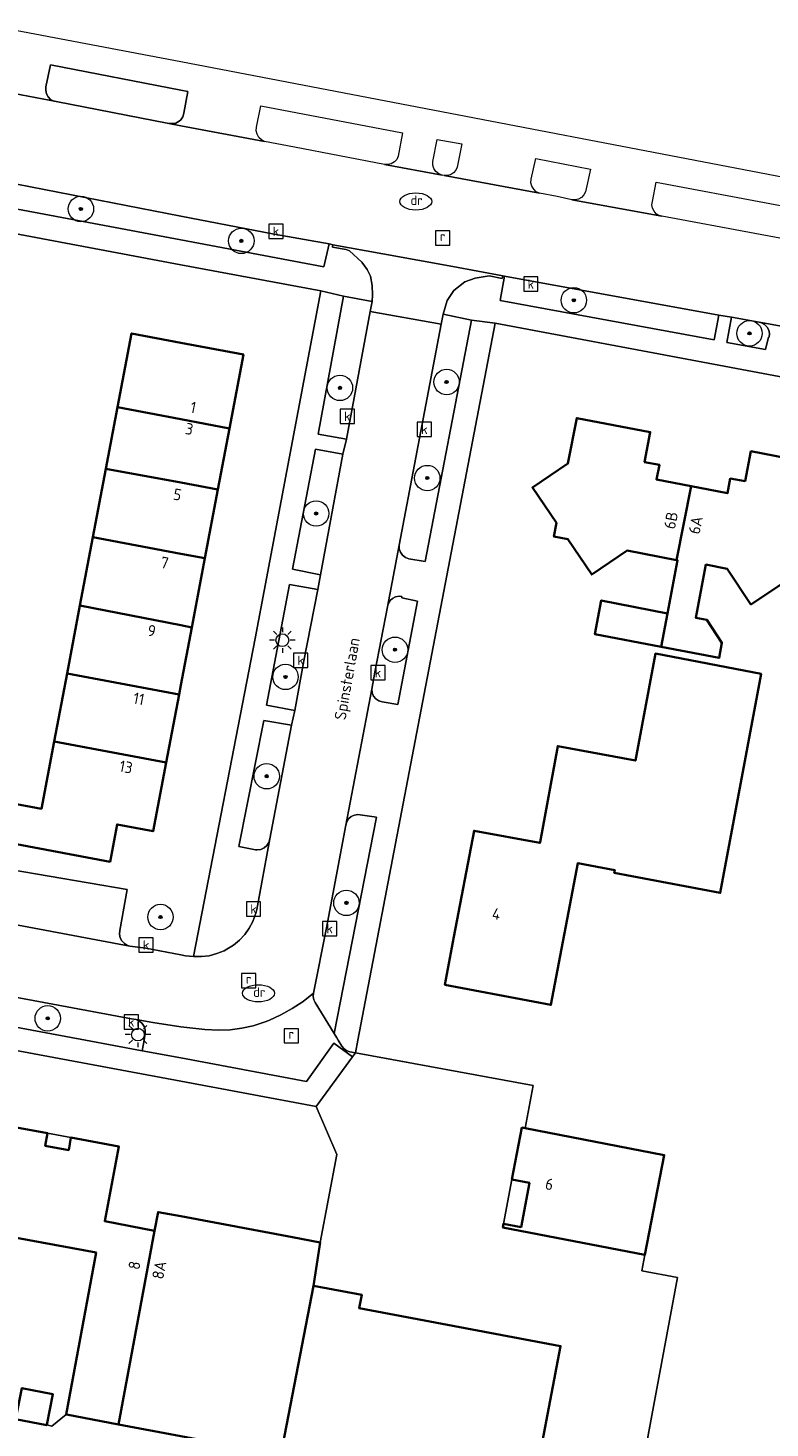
# Model space of a CAD drawing. Header units: metres. Extents: x 125158 to 132124, y 450612 to 454469.
# Tile 164 of 173: x 130488 to 130546, y 454169 to 454280. Entities that reach past the tile are written whole.
import ezdxf
from ezdxf.enums import TextEntityAlignment as Align

# ---------------------------------------------------------------- set-up
doc = ezdxf.new("R2010")
doc.units = ezdxf.units.M
doc.linetypes.add('IE-TERREINAFSCHEIDING', pattern=[10, 8, -2])
doc.layers.get('0').update_dxf_attribs({"color": 8})
for name, color, linetype, lineweight in [('B-XX-GR-BEPLANTING_CULTUUR_BOSPLANTSOEN-GV', 8, 'Continuous', 18), ('B-XX-GR-BOOM-S', 8, 'Continuous', 25), ('B-XX-IE-TERREINAFSCHEIDING-G', 8, 'IE-TERREINAFSCHEIDING', 18), ('B-XX-KL-ET_LS_OV_LICHTMAST-S', 8, 'Continuous', 25), ('B-XX-OG-BEBOUWING-GV', 8, 'Continuous', 35), ('B-XX-OG-BEBOUWING-T18', 8, 'Continuous', 18), ('B-XX-OG-TERREIN_CULTUURSCHEIDING-GV', 8, 'Continuous', 18), ('B-XX-OG-TOPOGRAFIE-T18', 8, 'Continuous', 18), ('B-XX-OG-WEG-GV', 8, 'Continuous', 18), ('B-XX-RI-DRAINAGE_PUT-S', 8, 'Continuous', 25), ('B-XX-RI-GWA_KOLK-S', 8, 'Continuous', 25), ('B-XX-RI-GWA_RIOOLPUT-S', 8, 'Continuous', 25), ('B-XX-VH-VERHARDING_TEGEL-GV', 8, 'Continuous', 18)]:
    doc.layers.add(name, color=color, linetype=linetype, lineweight=lineweight)
doc.styles.add('NLCS-ISO', font='NLCS-ISO.ttf')
doc.styles.add('NLCS-ISO-M-T18', font='NLCS-ISO.ttf', dxfattribs={"height": 1.8})

# ---------------------------------------------------------------- blocks, each defined once
blk = doc.blocks.new('SRI-KOLK-SO')
at = {"color": 0, "linetype": 'ByBlock', "lineweight": 18}
blk.add_lwpolyline([(-1.125, -1.125), (1.125, -1.125), (1.125, 1.125), (-1.125, 1.125)], close=True, dxfattribs=at)
at = {"color": 0, "linetype": 'ByBlock', "lineweight": 18, "style": 'NLCS-ISO'}
blk.add_text('k', height=1.5, dxfattribs=at).set_placement((0, 0), align=Align.MIDDLE_CENTER)
blk = doc.blocks.new('SRI-PUT_INSPECTIEPUT_RIOOLPUT-SO')
at = {"color": 0, "linetype": 'ByBlock', "lineweight": 18}
blk.add_lwpolyline([(-1.12, -1.12), (1.12, -1.12), (1.12, 1.12), (-1.12, 1.12)], close=True, dxfattribs=at)
at = {"color": 0, "linetype": 'ByBlock', "lineweight": 18, "style": 'NLCS-ISO'}
blk.add_text('r', height=1.5, dxfattribs=at).set_placement((0, 0.28), align=Align.MIDDLE_CENTER)
blk = doc.blocks.new('SKL-WATER_DRAINAGEPUT-SO')
at = {"color": 0, "linetype": 'ByBlock', "lineweight": 18}
blk.add_ellipse((0, 0), major_axis=(2.5, 0), ratio=0.54, dxfattribs=at)
at = {"color": 0, "linetype": 'ByBlock', "lineweight": 18, "style": 'NLCS-ISO'}
blk.add_text('dr', height=1.5, dxfattribs=at).set_placement((0.12, 0.19), align=Align.MIDDLE_CENTER)
blk = doc.blocks.new('SKL-ET_OV_LICHTMAST-SO')
at = {"color": 0, "linetype": 'ByBlock', "lineweight": 18}
for points in [[(-1.25, 0), (-2, 0)], [(-1.41, 1.41), (-0.88, 0.88)], [(0, 2), (0, 1.25)], [(0.88, 0.88), (1.41, 1.41)], [(2, 0), (1.25, 0)], [(-1.41, -1.41), (-0.88, -0.88)], [(0, -1.25), (0, -2)], [(0.88, -0.88), (1.41, -1.41)]]:
    blk.add_lwpolyline(points, dxfattribs=at)
blk.add_circle((0, 0), 1, dxfattribs=at)
blk = doc.blocks.new('SGR-BOOM_01-SO')
at = {"linetype": 'ByBlock', "lineweight": 18}
h = blk.add_hatch(color=0, dxfattribs=at)
h.dxf.hatch_style = 1
edge = h.paths.add_edge_path()
edge.add_arc((0, 0), 0.25, 0, 360)
at = {"color": 0, "linetype": 'ByBlock', "lineweight": 18}
for radius in [2, 0.25]:
    blk.add_circle((0, 0), radius, dxfattribs=at)

msp = doc.modelspace()

# ---------------------------------------------------------------- linework, layer by layer
at = {"layer": 'B-XX-GR-BEPLANTING_CULTUUR_BOSPLANTSOEN-GV'}
msp.add_lwpolyline([(130500, 454168.86), (130495.1, 454169.78), (130495.09, 454169.78), (130491, 454170.55), (130490.98, 454170.55), (130489.85, 454169.65), (130489.46, 454169.74), (130489.46, 454169.71), (130487, 454170.2), (130487.02, 454170.27), (130481.3, 454171.52), (130481.47, 454172.29), (130478.34, 454172.92), (130472.1, 454174.08), (130471.11, 454169.62), (130477.14, 454168.38)], dxfattribs=at)
at = {"layer": 'B-XX-IE-TERREINAFSCHEIDING-G'}
for points in [[(130527.09, 454193.07), (130527.73, 454196.42), (130513.74, 454199.01)], [(130510.96, 454184.09), (130512.27, 454191), (130510.65, 454194.79)], [(130536.52, 454183.11), (130536.28, 454181.86), (130539.08, 454181.32), (130535.51, 454162.16)], [(130489.46, 454169.74), (130489.85, 454169.65), (130490.98, 454170.55)]]:
    msp.add_lwpolyline(points, dxfattribs=at)
at = {"layer": 'B-XX-OG-BEBOUWING-GV'}
for points in [[(130495.03, 454249.77), (130500, 454248.83), (130503.83, 454248.1), (130504.93, 454253.91), (130500, 454254.84), (130496.13, 454255.58)], [(130494.11, 454244.93), (130500, 454243.85), (130502.92, 454243.3), (130503.83, 454248.1), (130500, 454248.83), (130495.03, 454249.77)], [(130539, 454237.74), (130540.14, 454243.56), (130537.42, 454244.09), (130537.65, 454245.24), (130536.49, 454245.46), (130536.94, 454247.82), (130531.15, 454248.92), (130530.45, 454245.34), (130527.66, 454243.46), (130529.55, 454240.68), (130529.35, 454239.6), (130530.45, 454239.39), (130532.33, 454236.61), (130535.12, 454238.49)], [(130537.79, 454230.92), (130542.35, 454230.05), (130542.57, 454231.25), (130541.38, 454233.05), (130540.51, 454233.22), (130541.31, 454237.39), (130542.99, 454237.06), (130544.86, 454234.26), (130547.66, 454236.12), (130548.76, 454235.9), (130548.98, 454236.97), (130551.78, 454238.82), (130549.92, 454241.62), (130550.63, 454245.2), (130544.85, 454246.31), (130544.4, 454243.96), (130543.23, 454244.16), (130543.01, 454243.01), (130540.14, 454243.56), (130539, 454237.74), (130539.09, 454237.73), (130538.29, 454233.56)], [(130493.09, 454239.55), (130500, 454238.24), (130501.89, 454237.89), (130502.92, 454243.3), (130500, 454243.85), (130494.11, 454244.93)], [(130492.07, 454234.18), (130500, 454232.63), (130500.87, 454232.46), (130501.89, 454237.89), (130500, 454238.24), (130493.09, 454239.55)], [(130491.05, 454228.83), (130499.86, 454227.18), (130500, 454227.91), (130500.87, 454232.46), (130500, 454232.63), (130492.07, 454234.18)], [(130537.79, 454230.92), (130538.29, 454233.56), (130533.08, 454234.58), (130532.58, 454231.92)], [(130520.77, 454204.36), (130529.12, 454202.77), (130531.24, 454213.92), (130534.14, 454213.37), (130534.1, 454213.16), (130542.44, 454211.57), (130545.65, 454228.8), (130537.34, 454230.39), (130535.77, 454221.98), (130529.66, 454223.12), (130528.27, 454215.57), (130528.26, 454215.51), (130523.08, 454216.47), (130521.49, 454208.12)], [(130490.04, 454223.47), (130498.85, 454221.83), (130499.86, 454227.18), (130491.05, 454228.83)], [(130490.04, 454223.47), (130489.03, 454218.19), (130486.24, 454218.71), (130485.67, 454215.68), (130494.44, 454214.03), (130494.99, 454216.96), (130497.82, 454216.42), (130498.85, 454221.83)], [(130497.92, 454185.01), (130494.02, 454185.75), (130495.13, 454191.63), (130491.36, 454192.33), (130491.18, 454191.35), (130489.33, 454191.69), (130489.51, 454192.67), (130485.31, 454193.45), (130483.76, 454185.06), (130493.33, 454183.29), (130490.97, 454170.56), (130490.98, 454170.55), (130491, 454170.55), (130495.09, 454169.78)], [(130527.09, 454193.07), (130526.84, 454193.12), (130526.05, 454189.03), (130527.43, 454188.77), (130526.77, 454185.3), (130525.39, 454185.56), (130525.34, 454185.27), (130536.52, 454183.11), (130538.03, 454190.96)], [(130510.96, 454184.09), (130508.78, 454184.5), (130500, 454186.15), (130498.21, 454186.48), (130497.93, 454185.01), (130497.92, 454185.01), (130495.09, 454169.78), (130495.1, 454169.78), (130500, 454168.86), (130507.86, 454167.38), (130510.44, 454180.69)], [(130510.44, 454180.69), (130507.86, 454167.38), (130507.88, 454167.37), (130527.53, 454163.67), (130529.88, 454175.94), (130514.03, 454178.93), (130514.23, 454179.97)], [(130487.02, 454170.27), (130487, 454170.2), (130489.46, 454169.71), (130489.46, 454169.74), (130489.94, 454172.15), (130487.49, 454172.63)]]:
    msp.add_lwpolyline(points, close=True, dxfattribs=at)
at = {"layer": 'B-XX-OG-TERREIN_CULTUURSCHEIDING-GV'}
for points in [[(130490.2, 454273.8), (130499.07, 454272.09), (130499.35, 454272.07), (130499.62, 454272.12), (130499.86, 454272.26), (130500, 454272.38), (130500.16, 454272.61), (130500.25, 454272.89), (130500.56, 454274.59), (130500, 454274.7), (130489.76, 454276.69), (130489.39, 454274.97), (130489.37, 454274.69), (130489.43, 454274.42), (130489.57, 454274.18), (130489.76, 454273.98), (130490.01, 454273.85)], [(130511.68, 454262.61), (130507.34, 454263.39), (130500, 454264.8), (130487.11, 454267.3), (130486.73, 454265.42), (130500, 454262.92), (130511.26, 454260.81)], [(130542.32, 454257.02), (130525.46, 454260.08), (130525.13, 454258.17), (130541.95, 454255.06)], [(130514.91, 454257.29), (130515.06, 454258.08), (130512.81, 454258.51), (130510.81, 454247.65), (130513.03, 454247.25)], [(130522.87, 454256.61), (130520.63, 454257.1), (130520.48, 454256.29), (130517.17, 454238.91), (130517.19, 454238.63), (130517.28, 454238.36), (130517.45, 454238.14), (130517.67, 454237.96), (130517.93, 454237.86), (130519.23, 454237.63)], [(130545.51, 454256.45), (130543.32, 454256.84), (130542.96, 454254.86), (130546, 454254.31), (130546.23, 454255.27), (130546.3, 454255.28), (130546.32, 454255.56), (130546.26, 454255.83), (130546.13, 454256.07), (130545.93, 454256.27), (130545.69, 454256.4)], [(130494.44, 454214.03), (130485.67, 454215.68), (130486.24, 454218.71), (130489.03, 454218.19), (130490.04, 454223.47), (130491.05, 454228.83), (130492.07, 454234.18), (130493.09, 454239.55), (130494.11, 454244.93), (130495.03, 454249.77), (130496.13, 454255.58), (130500, 454254.84), (130504.93, 454253.91), (130503.83, 454248.1), (130502.92, 454243.3), (130501.89, 454237.89), (130500.87, 454232.46), (130500, 454227.91), (130499.86, 454227.18), (130498.85, 454221.83), (130497.82, 454216.42), (130494.99, 454216.96)], [(130512.76, 454246.08), (130510.59, 454246.47), (130508.79, 454237.03), (130511, 454236.59)], [(130510.77, 454235.43), (130508.56, 454235.84), (130506.75, 454226.35), (130508.96, 454225.93), (130509.68, 454229.82)], [(130516.26, 454234.08), (130515.27, 454228.94), (130515.03, 454227.59), (130515.06, 454227.32), (130515.17, 454227.06), (130515.34, 454226.84), (130515.57, 454226.69), (130515.84, 454226.6), (130517.07, 454226.39), (130518.63, 454234.53), (130517.38, 454234.78), (130517.38, 454234.88), (130517.17, 454234.91), (130516.9, 454234.86), (130516.66, 454234.74), (130516.46, 454234.56), (130516.32, 454234.32)], [(130545.65, 454228.8), (130542.44, 454211.57), (130534.1, 454213.16), (130534.14, 454213.37), (130531.24, 454213.92), (130529.12, 454202.77), (130520.77, 454204.36), (130521.49, 454208.12), (130523.08, 454216.47), (130528.26, 454215.51), (130528.27, 454215.57), (130529.66, 454223.12), (130535.77, 454221.98), (130537.34, 454230.39)], [(130507.01, 454215.82), (130508.71, 454224.76), (130506.53, 454225.13), (130504.56, 454215.22), (130505.87, 454214.97), (130506.02, 454214.96), (130506.3, 454215), (130506.56, 454215.12), (130506.78, 454215.31), (130506.93, 454215.55)], [(130512.07, 454200.51), (130515.4, 454217.52), (130514.1, 454217.72), (130513.93, 454217.74), (130513.66, 454217.7), (130513.41, 454217.58), (130513.2, 454217.39), (130513.06, 454217.16), (130512.99, 454216.91), (130511.47, 454208.82), (130510.45, 454203.69), (130510.42, 454203.42), (130510.47, 454203.16), (130510.58, 454202.95)], [(130484.13, 454203.91), (130483.85, 454203.92), (130483.58, 454203.85), (130483.34, 454203.71), (130483.15, 454203.5), (130483.02, 454203.25), (130482.98, 454203.08), (130482.78, 454201.81), (130492.49, 454200), (130496.97, 454199.16), (130497.11, 454200), (130497.19, 454200.52), (130497.19, 454200.8), (130497.11, 454201.07), (130496.96, 454201.31), (130496.75, 454201.5), (130496.49, 454201.62), (130496.13, 454201.67)], [(130510.65, 454194.79), (130512.27, 454191), (130510.96, 454184.09), (130510.44, 454180.69), (130514.23, 454179.97), (130514.03, 454178.93), (130529.88, 454175.94), (130527.53, 454163.67), (130535.51, 454162.16), (130539.08, 454181.32), (130536.28, 454181.86), (130536.52, 454183.11), (130525.34, 454185.27), (130525.39, 454185.56), (130526.05, 454189.03), (130526.84, 454193.12), (130527.09, 454193.07), (130527.73, 454196.42), (130513.74, 454199.01), (130513.5, 454198.69)], [(130491.36, 454192.33), (130489.51, 454192.67), (130489.33, 454191.69), (130491.18, 454191.35)], [(130526.05, 454189.03), (130525.39, 454185.56), (130526.77, 454185.3), (130527.43, 454188.77)]]:
    msp.add_lwpolyline(points, close=True, dxfattribs=at)
for points in [[(130477.35, 454214.99), (130495.79, 454211.85), (130495.21, 454208.61), (130495.18, 454208.33), (130495.24, 454208.05), (130495.37, 454207.8), (130495.56, 454207.59), (130495.8, 454207.45), (130496, 454207.4), (130497.24, 454207.24), (130500, 454206.7), (130500.38, 454206.63), (130501.01, 454206.57), (130505.85, 454231.58), (130511.02, 454258.92), (130500, 454260.98), (130486.37, 454263.54)], [(130556.56, 454250.41), (130524.72, 454256.37), (130513.93, 454200), (130513.74, 454199.01), (130527.73, 454196.42), (130527.09, 454193.07), (130538.03, 454190.96), (130536.52, 454183.11), (130536.28, 454181.86), (130539.08, 454181.32), (130535.51, 454162.16), (130535.61, 454161.98), (130537.51, 454161.49), (130538.43, 454161.56), (130539.74, 454161.73), (130541.03, 454161.97), (130542.31, 454162.3), (130543.77, 454162.85), (130545.6, 454163.61), (130547.4, 454164.44)], [(130547.66, 454236.12), (130544.86, 454234.26), (130542.99, 454237.06), (130541.31, 454237.39), (130540.51, 454233.22), (130541.38, 454233.05), (130542.57, 454231.25), (130542.35, 454230.05), (130537.79, 454230.92), (130532.58, 454231.92), (130533.08, 454234.58), (130538.29, 454233.56), (130539.09, 454237.73), (130539, 454237.74), (130535.12, 454238.49), (130532.33, 454236.61), (130530.45, 454239.39), (130529.35, 454239.6), (130529.55, 454240.68), (130527.66, 454243.46), (130530.45, 454245.34), (130531.15, 454248.92), (130536.94, 454247.82), (130536.49, 454245.46), (130537.65, 454245.24), (130537.42, 454244.09), (130540.14, 454243.56), (130543.01, 454243.01), (130543.23, 454244.16), (130544.4, 454243.96), (130544.85, 454246.31), (130550.63, 454245.2)], [(130485.31, 454193.45), (130489.51, 454192.67), (130491.36, 454192.33), (130495.13, 454191.63), (130494.02, 454185.75), (130497.92, 454185.01), (130497.93, 454185.01), (130498.21, 454186.48), (130500, 454186.15), (130508.78, 454184.5), (130510.96, 454184.09), (130512.27, 454191), (130510.65, 454194.79), (130500, 454196.77), (130482.66, 454200)], [(130487.49, 454172.63), (130489.94, 454172.15), (130489.46, 454169.74), (130489.85, 454169.65), (130490.98, 454170.55), (130490.97, 454170.56), (130493.33, 454183.29), (130483.76, 454185.06)]]:
    msp.add_lwpolyline(points, dxfattribs=at)
at = {"layer": 'B-XX-OG-WEG-GV'}
for points in [[(130560.97, 454265.25), (130500, 454276.92), (130486.02, 454279.59)], [(130483.02, 454275.18), (130490.2, 454273.8), (130490.01, 454273.85), (130489.76, 454273.98), (130489.57, 454274.18), (130489.43, 454274.42), (130489.37, 454274.69), (130489.39, 454274.97), (130489.76, 454276.69), (130500, 454274.7), (130500.56, 454274.59), (130500.25, 454272.89), (130500.16, 454272.61), (130500, 454272.38), (130499.86, 454272.26), (130499.62, 454272.12), (130499.35, 454272.07), (130499.07, 454272.09), (130500, 454271.91), (130506.59, 454270.67), (130506.34, 454270.8), (130506.14, 454270.99), (130506.01, 454271.23), (130505.94, 454271.5), (130505.96, 454271.78), (130506.31, 454273.48), (130517.45, 454271.36), (130517.11, 454269.51), (130516.99, 454269.26), (130516.8, 454269.06), (130516.56, 454268.92), (130516.29, 454268.85), (130516.02, 454268.85), (130520.55, 454268.01), (130520.29, 454268.12), (130520.07, 454268.3), (130519.91, 454268.54), (130519.83, 454268.81), (130519.82, 454269.09), (130520.16, 454270.83), (130522.11, 454270.49), (130521.75, 454268.66), (130521.64, 454268.41), (130521.46, 454268.2), (130521.22, 454268.05), (130520.96, 454267.98), (130520.71, 454267.98), (130528.22, 454266.59), (130527.97, 454266.72), (130527.77, 454266.91), (130527.62, 454267.15), (130527.55, 454267.42), (130527.57, 454267.7), (130527.92, 454269.33), (130532.23, 454268.49), (130531.84, 454266.71), (130531.72, 454266.47), (130531.53, 454266.27), (130531.29, 454266.13), (130531.03, 454266.07), (130530.76, 454266.09), (130537.85, 454264.79), (130537.64, 454264.84), (130537.41, 454264.98), (130537.23, 454265.18), (130537.11, 454265.42), (130537.07, 454265.69), (130537.1, 454265.96), (130537.41, 454267.48), (130564.24, 454262.43)], [(130552.47, 454262.06), (130537.85, 454264.79), (130530.76, 454266.09), (130529.62, 454266.33), (130528.22, 454266.59), (130520.71, 454267.98), (130520.55, 454268.01), (130516.02, 454268.85), (130508.95, 454270.23), (130506.59, 454270.67), (130500, 454271.91), (130499.07, 454272.09), (130490.2, 454273.8), (130483.02, 454275.18)], [(130487.11, 454267.3), (130500, 454264.8), (130507.34, 454263.39), (130511.68, 454262.61), (130511.97, 454262.55), (130515.9, 454261.83), (130521.39, 454260.83), (130525.33, 454260.1), (130525.46, 454260.08), (130542.32, 454257.02), (130543.32, 454256.84), (130545.51, 454256.45), (130550.85, 454255.5)], [(130486.37, 454263.54), (130500, 454260.98), (130511.02, 454258.92), (130512.81, 454258.51), (130515.06, 454258.08), (130515.08, 454258.62), (130515.06, 454259.33), (130514.92, 454260.08), (130514.65, 454260.61), (130514.24, 454261.17), (130513.28, 454262.07), (130513.01, 454262.18), (130511.94, 454262.36), (130511.97, 454262.55), (130511.68, 454262.61), (130511.26, 454260.81), (130500, 454262.92), (130486.73, 454265.42)], [(130550.85, 454255.5), (130545.51, 454256.45), (130545.69, 454256.4), (130545.93, 454256.27), (130546.13, 454256.07), (130546.26, 454255.83), (130546.32, 454255.56), (130546.3, 454255.28), (130546.23, 454255.27), (130546, 454254.31), (130542.96, 454254.86), (130543.32, 454256.84), (130542.32, 454257.02), (130541.95, 454255.06), (130525.13, 454258.17), (130525.46, 454260.08), (130525.33, 454260.1), (130525.29, 454259.9), (130524.26, 454260.1), (130523.17, 454259.91), (130522.35, 454259.62), (130521.47, 454258.94), (130520.95, 454258.16), (130520.63, 454257.1), (130522.87, 454256.61), (130524.72, 454256.37), (130556.56, 454250.41)], [(130484.13, 454203.91), (130496.13, 454201.67), (130496.49, 454201.62), (130497.79, 454201.39), (130500, 454201.05), (130501.9, 454200.83), (130502.97, 454200.78), (130503.89, 454200.81), (130504.8, 454200.93), (130505.7, 454201.13), (130506.57, 454201.4), (130506.93, 454201.54), (130507.87, 454201.98), (130508.77, 454202.48), (130509.64, 454203.05), (130510.45, 454203.69), (130511.47, 454208.82), (130512.99, 454216.91), (130515.03, 454227.59), (130515.27, 454228.94), (130516.26, 454234.08), (130517.17, 454238.91), (130520.48, 454256.29), (130514.91, 454257.29), (130513.03, 454247.25), (130512.76, 454246.08), (130511, 454236.59), (130510.77, 454235.43), (130509.68, 454229.82), (130508.96, 454225.93), (130508.71, 454224.76), (130507.01, 454215.82), (130505.97, 454210.27), (130505.94, 454210.05), (130505.68, 454209.34), (130505.39, 454208.8), (130505.03, 454208.3), (130504.61, 454207.85), (130504.14, 454207.47), (130503.62, 454207.14), (130503.4, 454207.03), (130502.83, 454206.8), (130502.24, 454206.64), (130501.62, 454206.57), (130501.01, 454206.57), (130500.38, 454206.63), (130500, 454206.7), (130497.24, 454207.24), (130496, 454207.4), (130475.62, 454211.21)], [(130482.66, 454200), (130500, 454196.77), (130510.65, 454194.79), (130513.5, 454198.69), (130512.04, 454199.75), (130509.88, 454196.75), (130500, 454198.6), (130496.97, 454199.16), (130492.49, 454200), (130482.78, 454201.81)]]:
    msp.add_lwpolyline(points, dxfattribs=at)
for points in [[(130513.03, 454247.25), (130510.81, 454247.65), (130512.81, 454258.51), (130511.02, 454258.92), (130505.85, 454231.58), (130501.01, 454206.57), (130501.62, 454206.57), (130502.24, 454206.64), (130502.83, 454206.8), (130503.4, 454207.03), (130503.62, 454207.14), (130504.14, 454207.47), (130504.61, 454207.85), (130505.03, 454208.3), (130505.39, 454208.8), (130505.68, 454209.34), (130505.94, 454210.05), (130505.97, 454210.27), (130507.01, 454215.82), (130506.93, 454215.55), (130506.78, 454215.31), (130506.56, 454215.12), (130506.3, 454215), (130506.02, 454214.96), (130505.87, 454214.97), (130504.56, 454215.22), (130506.53, 454225.13), (130508.71, 454224.76), (130508.96, 454225.93), (130506.75, 454226.35), (130508.56, 454235.84), (130510.77, 454235.43), (130511, 454236.59), (130508.79, 454237.03), (130510.59, 454246.47), (130512.76, 454246.08)], [(130524.72, 454256.37), (130522.87, 454256.61), (130519.23, 454237.63), (130517.93, 454237.86), (130517.67, 454237.96), (130517.45, 454238.14), (130517.28, 454238.36), (130517.19, 454238.63), (130517.17, 454238.91), (130516.26, 454234.08), (130516.32, 454234.32), (130516.46, 454234.56), (130516.66, 454234.74), (130516.9, 454234.86), (130517.17, 454234.91), (130517.38, 454234.88), (130517.38, 454234.78), (130518.63, 454234.53), (130517.07, 454226.39), (130515.84, 454226.6), (130515.57, 454226.69), (130515.34, 454226.84), (130515.17, 454227.06), (130515.06, 454227.32), (130515.03, 454227.59), (130512.99, 454216.91), (130513.06, 454217.16), (130513.2, 454217.39), (130513.41, 454217.58), (130513.66, 454217.7), (130513.93, 454217.74), (130514.1, 454217.72), (130515.4, 454217.52), (130512.07, 454200.51), (130512.28, 454200.18), (130512.39, 454200), (130512.68, 454199.52), (130512.85, 454199.31), (130513.07, 454199.16), (130513.31, 454199.08), (130513.74, 454199.01), (130513.93, 454200)], [(130475.62, 454211.21), (130496, 454207.4), (130495.8, 454207.45), (130495.56, 454207.59), (130495.37, 454207.8), (130495.24, 454208.05), (130495.18, 454208.33), (130495.21, 454208.61), (130495.79, 454211.85), (130477.35, 454214.99), (130476.8, 454212.01), (130476.77, 454211.89), (130476.63, 454211.64), (130476.43, 454211.42), (130476.18, 454211.28), (130475.9, 454211.2)], [(130513.74, 454199.01), (130513.31, 454199.08), (130513.07, 454199.16), (130512.85, 454199.31), (130512.68, 454199.52), (130512.39, 454200), (130512.28, 454200.18), (130512.07, 454200.51), (130510.58, 454202.95), (130510.47, 454203.16), (130510.42, 454203.42), (130510.45, 454203.69), (130509.64, 454203.05), (130508.77, 454202.48), (130507.87, 454201.98), (130506.93, 454201.54), (130506.57, 454201.4), (130505.7, 454201.13), (130504.8, 454200.93), (130503.89, 454200.81), (130502.97, 454200.78), (130501.9, 454200.83), (130500, 454201.05), (130497.79, 454201.39), (130496.49, 454201.62), (130496.75, 454201.5), (130496.96, 454201.31), (130497.11, 454201.07), (130497.19, 454200.8), (130497.19, 454200.52), (130497.11, 454200), (130496.97, 454199.16), (130500, 454198.6), (130509.88, 454196.75), (130512.04, 454199.75), (130513.5, 454198.69)]]:
    msp.add_lwpolyline(points, close=True, dxfattribs=at)
at = {"layer": 'B-XX-VH-VERHARDING_TEGEL-GV'}
msp.add_lwpolyline([(130520.63, 454257.1), (130520.95, 454258.16), (130521.47, 454258.94), (130522.35, 454259.62), (130523.17, 454259.91), (130524.26, 454260.1), (130525.29, 454259.9), (130525.33, 454260.1), (130521.39, 454260.83), (130515.9, 454261.83), (130511.97, 454262.55), (130511.94, 454262.36), (130513.01, 454262.18), (130513.28, 454262.07), (130514.24, 454261.17), (130514.65, 454260.61), (130514.92, 454260.08), (130515.06, 454259.33), (130515.08, 454258.62), (130515.06, 454258.08), (130514.91, 454257.29), (130520.48, 454256.29)], close=True, dxfattribs=at)

# ---------------------------------------------------------------- block references
at = {"layer": 'B-XX-GR-BOOM-S', "xscale": 0.5, "yscale": 0.5, "zscale": 0.5}
for p in [(130492.14, 454265.36), (130504.76, 454262.85), (130530.92, 454258.18), (130544.74, 454255.58), (130520.91, 454251.75), (130512.52, 454251.29), (130519.39, 454244.2), (130510.65, 454241.41), (130516.85, 454230.7), (130508.24, 454228.56), (130506.76, 454220.75), (130513.03, 454210.79), (130498.4, 454209.68), (130489.53, 454201.71)]:
    msp.add_blockref('SGR-BOOM_01-SO', p, dxfattribs=at)
at = {"layer": 'B-XX-KL-ET_LS_OV_LICHTMAST-S', "xscale": 0.5, "yscale": 0.5, "zscale": 0.5}
for p in [(130507.99, 454231.45), (130496.63, 454200.44)]:
    msp.add_blockref('SKL-ET_OV_LICHTMAST-SO', p, dxfattribs=at)
at = {"layer": 'B-XX-RI-DRAINAGE_PUT-S', "xscale": 0.5, "yscale": 0.5, "zscale": 0.5}
for p in [(130518.49, 454265.95), (130506.11, 454203.68)]:
    msp.add_blockref('SKL-WATER_DRAINAGEPUT-SO', p, dxfattribs=at)
at = {"layer": 'B-XX-RI-GWA_KOLK-S', "xscale": 0.5, "yscale": 0.5, "zscale": 0.5}
for p in [(130507.48, 454263.61), (130527.54, 454259.45), (130513.1, 454249.05), (130519.17, 454248.03), (130509.44, 454229.86), (130515.51, 454228.89), (130505.72, 454210.3), (130511.71, 454208.77), (130497.27, 454207.48), (130496.1, 454201.42)]:
    msp.add_blockref('SRI-KOLK-SO', p, dxfattribs=at)
at = {"layer": 'B-XX-RI-GWA_RIOOLPUT-S', "xscale": 0.5, "yscale": 0.5, "zscale": 0.5}
for p in [(130520.6, 454263.07), (130505.34, 454204.67), (130508.69, 454200.34)]:
    msp.add_blockref('SRI-PUT_INSPECTIEPUT_RIOOLPUT-SO', p, dxfattribs=at)

# ---------------------------------------------------------------- texts
at = {"layer": 'B-XX-OG-BEBOUWING-T18', "style": 'NLCS-ISO-M-T18'}
for s, rotation, p in [('1', 349, (130500.98, 454249.76)), ('3', 349, (130500.67, 454248.06)), ('5', 349, (130499.74, 454242.9)), ('6B', 79, (130538.56, 454240.88)), ('6A', 79, (130540.5, 454240.5)), ('7', 349, (130498.73, 454237.54)), ('9', 349, (130497.71, 454232.19)), ('11', 349, (130496.7, 454226.84)), ('13', 349, (130495.69, 454221.48)), ('4', 349, (130524.83, 454209.92)), ('6', 349, (130529, 454188.67)), ('8', 79, (130496.35, 454182.29)), ('8A', 79, (130498.3, 454181.92))]:
    msp.add_text(s, height=0.9, rotation=rotation, dxfattribs=at).set_placement(p, align=Align.MIDDLE_CENTER)
at = {"layer": 'B-XX-OG-TOPOGRAFIE-T18', "style": 'NLCS-ISO-M-T18'}
msp.add_text('Spinsterlaan', height=0.9, rotation=80, dxfattribs=at).set_placement((130513.08, 454228.41), align=Align.MIDDLE_CENTER)

doc.saveas('drawing.dxf')
